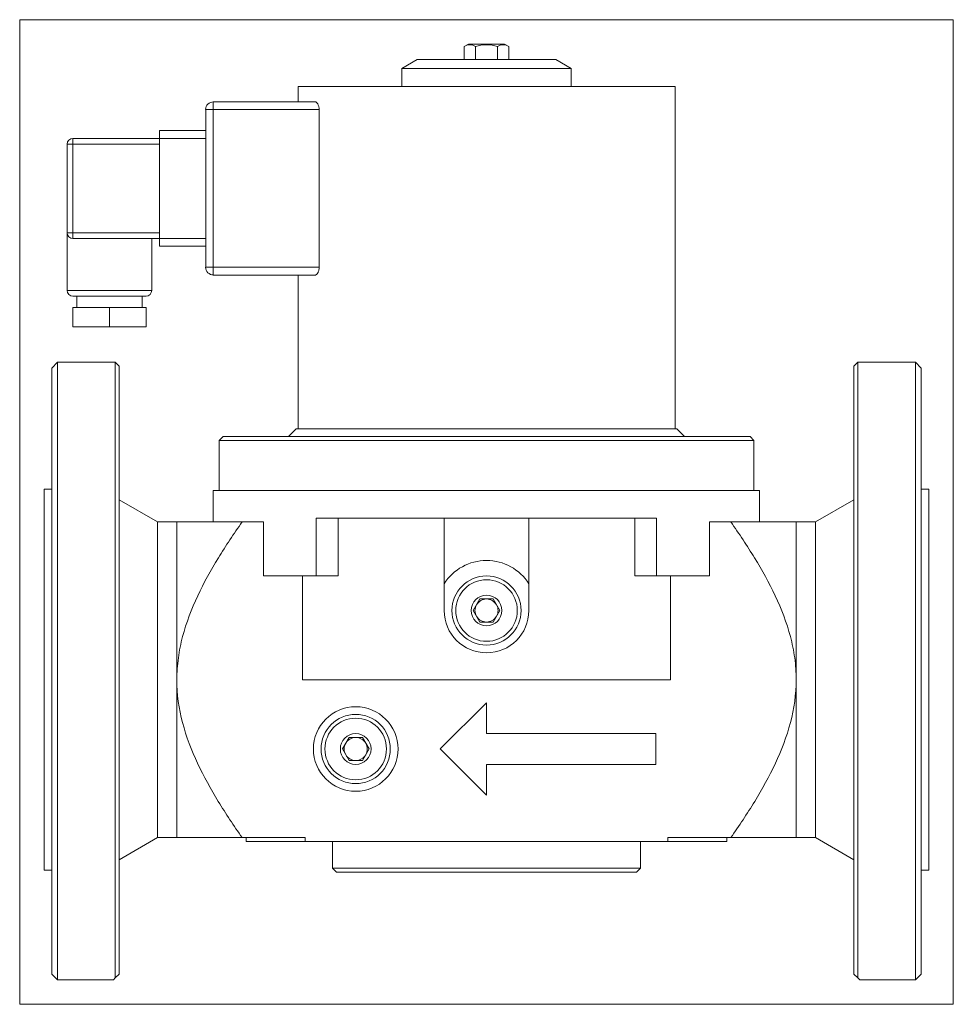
# Model space of a CAD drawing. Extents: x 3.1 to 12.6, y 0.9 to 11.
import ezdxf
from ezdxf.xclip import XClip

# ---------------------------------------------------------------- set-up
doc = ezdxf.new("R2010")
doc.units = 0
doc.header["$MEASUREMENT"] = 0
doc.header["$XCLIPFRAME"] = 2
doc.layers.get('0').update_dxf_attribs({"linetype": 'CONTINUOUS'})
for name, color, linetype in [('CEWKA_40-65', 7, 'CONTINUOUS'), ('WA_031_01_00_005', 7, 'CONTINUOUS'), ('WA_031_01_00_010', 7, 'CONTINUOUS'), ('WA_044_01_00_001', 7, 'CONTINUOUS'), ('WA_046_01_02BEZ_', 7, 'CONTINUOUS'), ('Ś-006M6X12SZEŚC_', 7, 'CONTINUOUS')]:
    doc.layers.add(name, color=color, linetype=linetype)

# ---------------------------------------------------------------- blocks, each defined once
blk = doc.blocks.new('SE1')
at = {"layer": 'CEWKA_40-65', "color": 7, "linetype": 'CONTINUOUS', "lineweight": 0}
for p, q in [((9.777, 10.312), (5.919, 10.312)), ((5.919, 10.312), (5.919, 10.155)), ((9.777, 6.808), (9.777, 10.312)), ((4.974, 8.462), (4.974, 10.076)), ((5.052, 10.076), (4.974, 10.076)), ((5.052, 10.155), (6.096, 10.155)), ((5.052, 10.076), (5.052, 10.155)), ((6.134, 10.076), (5.052, 10.076)), ((5.052, 10.076), (5.052, 8.462)), ((6.134, 10.076), (6.134, 8.462)), ((3.615, 9.781), (4.501, 9.781)), ((3.615, 9.722), (3.615, 9.781)), ((4.501, 9.781), (4.501, 9.86)), ((4.501, 9.86), (4.974, 9.86)), ((4.974, 9.781), (4.501, 9.781)), ((4.501, 8.757), (4.501, 9.781)), ((3.556, 8.816), (3.556, 9.722)), ((3.615, 9.722), (3.556, 9.722)), ((4.501, 9.722), (3.615, 9.722)), ((3.615, 9.722), (3.615, 8.816)), ((3.556, 8.816), (3.556, 8.226)), ((3.615, 8.816), (3.556, 8.816)), ((3.615, 8.816), (4.501, 8.816)), ((3.615, 8.816), (3.615, 8.757)), ((4.501, 8.757), (3.615, 8.757)), ((4.423, 8.226), (4.423, 8.757)), ((4.501, 8.757), (4.974, 8.757)), ((4.501, 8.678), (4.501, 8.757)), ((4.974, 8.678), (4.501, 8.678)), ((5.052, 8.462), (4.974, 8.462)), ((5.052, 8.462), (6.134, 8.462)), ((5.052, 8.462), (5.052, 8.383)), ((6.096, 8.383), (5.052, 8.383)), ((5.919, 8.383), (5.919, 6.808)), ((3.556, 8.226), (4.423, 8.226)), ((4.363, 8.167), (3.615, 8.167)), ((3.655, 8.167), (3.655, 8.049)), ((4.324, 8.049), (4.324, 8.167)), ((3.615, 7.852), (3.615, 8.049)), ((3.989, 8.049), (3.615, 8.049)), ((4.363, 8.049), (3.989, 8.049)), ((3.989, 7.852), (3.989, 8.049)), ((4.363, 7.852), (4.363, 8.049)), ((3.989, 7.852), (3.615, 7.852)), ((4.363, 7.852), (3.989, 7.852))]:
    blk.add_line(p, q, dxfattribs=at)
for centre, radius, start, end in [((5.052, 10.076), 0.0787, 90, 180), ((3.615, 9.722), 0.0591, 90, 180), ((3.615, 8.816), 0.0591, 180, 270), ((5.052, 8.462), 0.0787, 180, 270), ((3.615, 8.226), 0.0591, 180, 270), ((4.363, 8.226), 0.0591, 270, 360)]:
    blk.add_arc(centre, radius, start, end, dxfattribs=at)
for points, knots in [([(6.134, 10.076), (6.134, 10.082), (6.134, 10.087), (6.133, 10.098), (6.132, 10.103), (6.128, 10.117), (6.125, 10.126), (6.12, 10.137), (6.118, 10.14), (6.114, 10.145), (6.111, 10.148), (6.107, 10.151), (6.105, 10.153), (6.1, 10.154), (6.098, 10.155), (6.096, 10.155)], [0, 0, 0, 0, 0.125, 0.125, 0.25, 0.25, 0.5, 0.5, 0.625, 0.625, 0.75, 0.75, 0.875, 0.875, 1, 1, 1, 1]), ([(6.096, 8.383), (6.1, 8.383), (6.105, 8.385), (6.114, 8.392), (6.118, 8.398), (6.123, 8.408), (6.125, 8.412), (6.128, 8.421), (6.129, 8.425), (6.132, 8.435), (6.133, 8.44), (6.134, 8.451), (6.134, 8.456), (6.134, 8.462)], [0, 0, 0, 0, 0.25, 0.25, 0.5, 0.5, 0.625, 0.625, 0.75, 0.75, 0.875, 0.875, 1, 1, 1, 1])]:
    blk.add_open_spline(points, degree=3, knots=knots, dxfattribs=at)
at = {"layer": 'WA_031_01_00_005', "color": 7, "linetype": 'CONTINUOUS', "lineweight": 0}
for p, q in [((7.139, 10.588), (6.982, 10.497)), ((7.139, 10.588), (8.556, 10.588)), ((8.714, 10.497), (8.556, 10.588)), ((8.714, 10.497), (6.982, 10.497)), ((6.982, 10.497), (6.982, 10.312)), ((8.714, 10.312), (8.714, 10.497))]:
    blk.add_line(p, q, dxfattribs=at)
at = {"layer": 'WA_031_01_00_010', "color": 7, "linetype": 'CONTINUOUS', "lineweight": 0}
for p, q in [((7.711, 4.95), (7.78, 5.068)), ((7.78, 5.068), (7.916, 5.068)), ((7.916, 5.068), (7.984, 4.95)), ((7.78, 4.832), (7.711, 4.95)), ((7.984, 4.95), (7.916, 4.832)), ((7.916, 4.832), (7.78, 4.832)), ((6.373, 3.533), (6.441, 3.651)), ((6.441, 3.651), (6.577, 3.651)), ((6.577, 3.651), (6.646, 3.533)), ((6.441, 3.415), (6.373, 3.533)), ((6.646, 3.533), (6.577, 3.415)), ((6.577, 3.415), (6.441, 3.415))]:
    blk.add_line(p, q, dxfattribs=at)
for centre, radius in [((7.848, 4.95), 0.354), ((7.848, 4.95), 0.315), ((7.848, 4.95), 0.157), ((6.509, 3.533), 0.354), ((6.509, 3.533), 0.315), ((6.509, 3.533), 0.157)]:
    blk.add_circle(centre, radius, dxfattribs=at)
for centre, start, end in [((7.848, 4.95), 90, 150), ((7.848, 4.95), 30, 90), ((7.848, 4.95), 150, 210), ((7.848, 4.95), 330, 30), ((7.848, 4.95), 210, 270), ((7.848, 4.95), 270, 330), ((6.509, 3.533), 90, 150), ((6.509, 3.533), 30, 90), ((6.509, 3.533), 150, 210), ((6.509, 3.533), 330, 30), ((6.509, 3.533), 210, 270), ((6.509, 3.533), 270, 330)]:
    blk.add_arc(centre, 0.118, start, end, dxfattribs=at)
at = {"layer": 'WA_044_01_00_001', "color": 7, "linetype": 'CONTINUOUS', "lineweight": 0}
for p, q in [((5.899, 6.808), (5.82, 6.73)), ((9.797, 6.808), (5.899, 6.808)), ((9.875, 6.73), (9.797, 6.808)), ((5.151, 6.73), (5.112, 6.69)), ((10.584, 6.69), (5.112, 6.69)), ((5.112, 6.69), (5.112, 6.178)), ((5.151, 6.73), (10.545, 6.73)), ((10.584, 6.69), (10.545, 6.73)), ((10.584, 6.178), (10.584, 6.69))]:
    blk.add_line(p, q, dxfattribs=at)
at = {"layer": 'WA_046_01_02BEZ_', "color": 7, "linetype": 'CONTINUOUS', "lineweight": 0}
for p, q in [((3.458, 7.49), (3.399, 7.43)), ((4.049, 7.49), (3.458, 7.49)), ((3.458, 1.171), (3.458, 7.49)), ((4.088, 7.45), (4.049, 7.49)), ((4.049, 7.49), (4.049, 1.19)), ((11.647, 7.49), (11.608, 7.45)), ((12.237, 7.49), (11.647, 7.49)), ((11.647, 1.19), (11.647, 7.49)), ((12.297, 7.43), (12.237, 7.49)), ((12.237, 1.171), (12.237, 7.49)), ((3.399, 1.23), (3.399, 7.43)), ((4.088, 1.23), (4.088, 7.45)), ((11.608, 1.23), (11.608, 7.45)), ((12.297, 1.23), (12.297, 7.43)), ((3.399, 6.19), (3.32, 6.19)), ((3.32, 6.19), (3.32, 2.293)), ((5.052, 6.178), (5.052, 5.856)), ((5.052, 6.178), (10.643, 6.178)), ((10.643, 5.856), (10.643, 6.178)), ((12.375, 6.19), (12.297, 6.19)), ((12.375, 6.19), (12.375, 2.293)), ((4.482, 5.856), (4.088, 6.083)), ((11.608, 6.083), (11.214, 5.856)), ((4.678, 5.856), (4.482, 5.856)), ((4.482, 5.856), (4.482, 2.627)), ((5.347, 5.856), (4.678, 5.856)), ((4.678, 5.856), (4.678, 4.241)), ((5.566, 5.856), (5.347, 5.856)), ((5.566, 5.304), (5.566, 5.856)), ((6.106, 5.304), (6.106, 5.895)), ((6.106, 5.895), (9.589, 5.895)), ((6.331, 5.304), (6.331, 5.895)), ((7.415, 5.895), (7.415, 5.223)), ((8.281, 5.223), (8.281, 5.895)), ((9.365, 5.304), (9.365, 5.895)), ((9.589, 5.304), (9.589, 5.895)), ((10.13, 5.304), (10.13, 5.856)), ((10.348, 5.856), (10.13, 5.856)), ((11.017, 5.856), (10.348, 5.856)), ((11.214, 5.856), (11.017, 5.856)), ((11.017, 5.856), (11.017, 4.241)), ((11.214, 5.856), (11.214, 2.627)), ((6.106, 5.304), (5.566, 5.304)), ((5.965, 4.241), (5.965, 5.304)), ((6.331, 5.304), (6.106, 5.304)), ((9.365, 5.304), (9.589, 5.304)), ((9.589, 5.304), (10.13, 5.304)), ((9.731, 4.241), (9.731, 5.304)), ((7.415, 5.223), (7.415, 4.95)), ((8.281, 4.95), (8.281, 5.223)), ((4.678, 4.241), (4.678, 2.627)), ((5.965, 4.241), (9.731, 4.241)), ((11.017, 4.241), (11.017, 2.627)), ((7.848, 4.005), (7.375, 3.533)), ((7.848, 3.69), (7.848, 4.005)), ((9.58, 3.69), (7.848, 3.69)), ((9.58, 3.375), (9.58, 3.69)), ((7.375, 3.533), (7.848, 3.06)), ((7.848, 3.06), (7.848, 3.375)), ((7.848, 3.375), (9.58, 3.375)), ((4.088, 2.4), (4.482, 2.627)), ((4.482, 2.627), (4.678, 2.627)), ((4.678, 2.627), (5.347, 2.627)), ((5.347, 2.627), (5.991, 2.627)), ((5.387, 2.627), (5.387, 2.588)), ((5.991, 2.588), (5.991, 2.627)), ((9.705, 2.588), (9.705, 2.627)), ((9.705, 2.627), (10.348, 2.627)), ((10.308, 2.588), (10.308, 2.627)), ((10.348, 2.627), (11.017, 2.627)), ((11.017, 2.627), (11.214, 2.627)), ((11.214, 2.627), (11.608, 2.4)), ((5.991, 2.588), (5.387, 2.588)), ((5.991, 2.588), (9.705, 2.588)), ((6.273, 2.588), (6.273, 2.312)), ((9.423, 2.312), (9.423, 2.588)), ((10.308, 2.588), (9.705, 2.588)), ((3.32, 2.293), (3.399, 2.293)), ((6.273, 2.312), (6.312, 2.273)), ((6.273, 2.312), (9.423, 2.312)), ((9.383, 2.273), (6.312, 2.273)), ((9.383, 2.273), (9.423, 2.312)), ((12.297, 2.293), (12.375, 2.293)), ((3.399, 1.23), (3.458, 1.171)), ((4.049, 1.19), (4.088, 1.23)), ((11.608, 1.23), (11.647, 1.19)), ((12.297, 1.23), (12.237, 1.171)), ((3.458, 1.171), (4.029, 1.171)), ((4.029, 1.171), (4.049, 1.19)), ((11.647, 1.19), (11.667, 1.171)), ((11.667, 1.171), (12.237, 1.171))]:
    blk.add_line(p, q, dxfattribs=at)
blk.add_circle((6.509, 3.533), 0.433, dxfattribs=at)
for radius, start, end in [(0.512, 32.2042, 147.7958), (0.433, 180, 360)]:
    blk.add_arc((7.848, 4.95), radius, start, end, dxfattribs=at)
for points, knots in [([(5.347, 5.856), (5.262, 5.736), (5.18, 5.613), (5.027, 5.363), (4.955, 5.234), (4.83, 4.966), (4.775, 4.826), (4.719, 4.611), (4.704, 4.538), (4.684, 4.391), (4.678, 4.316), (4.678, 4.241)], [0, 0, 0, 0, 0.25, 0.25, 0.5, 0.5, 0.75, 0.75, 0.875, 0.875, 1, 1, 1, 1]), ([(11.017, 4.241), (11.017, 4.316), (11.012, 4.391), (10.992, 4.538), (10.977, 4.611), (10.92, 4.826), (10.866, 4.966), (10.74, 5.234), (10.668, 5.363), (10.515, 5.613), (10.433, 5.736), (10.348, 5.856)], [0, 0, 0, 0, 0.125, 0.125, 0.25, 0.25, 0.5, 0.5, 0.75, 0.75, 1, 1, 1, 1]), ([(4.678, 4.241), (4.678, 4.093), (4.699, 3.947), (4.775, 3.658), (4.828, 3.52), (4.954, 3.253), (5.026, 3.123), (5.18, 2.87), (5.262, 2.747), (5.347, 2.627)], [0, 0, 0, 0, 0.25, 0.25, 0.5, 0.5, 0.75, 0.75, 1, 1, 1, 1]), ([(10.348, 2.627), (10.433, 2.747), (10.515, 2.87), (10.67, 3.123), (10.742, 3.253), (10.867, 3.52), (10.92, 3.658), (10.996, 3.947), (11.017, 4.093), (11.017, 4.241)], [0, 0, 0, 0, 0.25, 0.25, 0.5, 0.5, 0.75, 0.75, 1, 1, 1, 1])]:
    blk.add_open_spline(points, degree=3, knots=knots, dxfattribs=at)
at = {"layer": 'Ś-006M6X12SZEŚC_', "color": 7, "linetype": 'CONTINUOUS', "lineweight": 0}
for p, q in [((7.663, 10.745), (7.62, 10.721)), ((7.62, 10.721), (7.62, 10.588)), ((7.663, 10.745), (8.033, 10.745)), ((7.734, 10.721), (7.734, 10.588)), ((7.961, 10.721), (7.961, 10.588)), ((8.075, 10.721), (8.033, 10.745)), ((8.075, 10.721), (8.075, 10.588))]:
    blk.add_line(p, q, dxfattribs=at)
for centre, radius, start, end in [((7.677, 10.637), 0.101, 55.9737, 124.1066), ((7.848, 10.359), 0.379, 72.589, 107.4311), ((8.018, 10.637), 0.101, 55.9028, 124.0571)]:
    blk.add_arc(centre, radius, start, end, dxfattribs=at)

msp = doc.modelspace()

# ---------------------------------------------------------------- block references
at = {"color": 0, "lineweight": 0}
ref = msp.add_blockref('SE1', (0, 0), dxfattribs=at)
XClip(ref).set_block_clipping_path([(3.0701687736, 0.9206136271), (12.6252870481, 10.9954169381)])
ref.dxf.unprotected_set("ltscale", 0)

doc.saveas('drawing.dxf')
